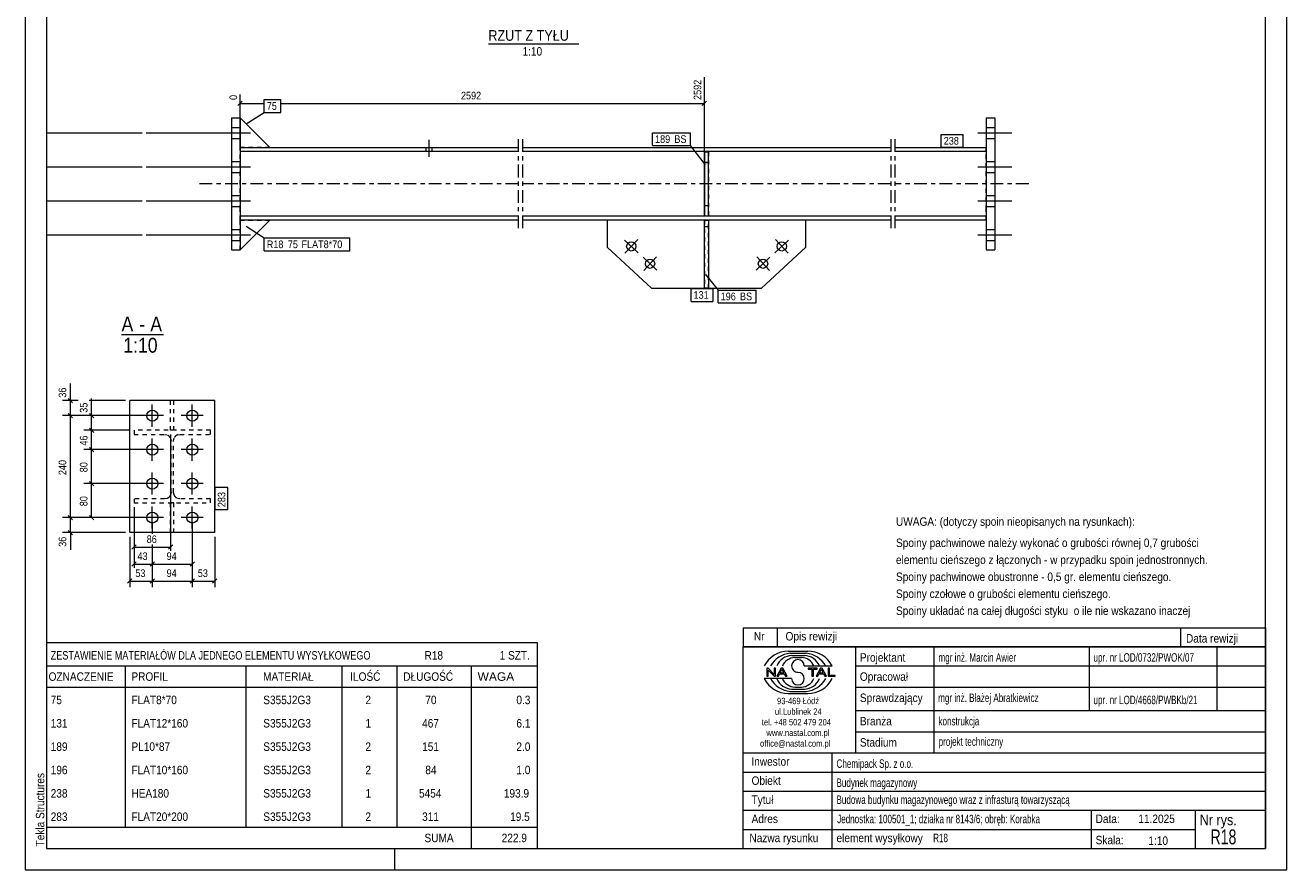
# Model space of a CAD drawing. Header units: millimetres. Extents: x 0 to 297, y 0 to 420.
# Tile 1 of 2: x 0 to 297, y 0 to 199. Entities that reach past the tile are written whole.
import ezdxf

# ---------------------------------------------------------------- set-up
doc = ezdxf.new("R2010")
doc.units = ezdxf.units.MM
for name, pattern in [('XKITLINE00', [0]), ('XKITLINE01', [4, 1, -1, 1, -1]), ('XKITLINE03', [6, 3, -1, 1, -1])]:
    doc.linetypes.add(name, pattern=pattern)
for name, color, linetype, lineweight in [('Arkusz rysunku', 3, 'Continuous', 0), ('Element', 2, 'Continuous', 0), ('Inny typ obiektu', 7, 'Continuous', 0), ('Wymiar', 4, 'Continuous', 0), ('Znak elementu', 2, 'Continuous', 0), ('Śruba', 3, 'Continuous', 0)]:
    doc.layers.add(name, color=color, linetype=linetype, lineweight=lineweight)
doc.styles.add('ARIAL', font='ARIAL.TTF')

msp = doc.modelspace()

# ---------------------------------------------------------------- linework, layer by layer
at = {"layer": 'Arkusz rysunku', "linetype": 'XKITLINE00', "lineweight": 0}
for p, q in [((0, 420), (0, 0)), ((297, 0), (297, 420)), ((5, 415), (5, 5)), ((292, 5), (292, 415)), ((5, 5), (292, 5)), ((87, 0), (87, 5)), ((0, 0), (297, 0))]:
    msp.add_line(p, q, dxfattribs=at)
at = {"layer": 'Element', "linetype": 'XKITLINE00', "lineweight": 0}
for p, q in [((48.6, 177.06), (50.6, 177.06)), ((48.6, 177.06), (48.6, 145.96)), ((50.6, 177.06), (57.6, 170.06)), ((50.6, 177.06), (50.6, 145.96)), ((226.25, 177.06), (228.25, 177.06)), ((226.25, 177.06), (226.25, 145.96)), ((228.25, 177.06), (228.25, 145.96)), ((50.6, 170.06), (116.04, 170.06)), ((117.04, 170.06), (203.75, 170.06)), ((204.75, 170.06), (226.25, 170.06)), ((116.04, 169.11), (50.6, 169.11)), ((203.75, 169.11), (117.04, 169.11)), ((159.89, 169.06), (159.89, 153.96)), ((160.89, 169.06), (159.89, 169.06)), ((160.89, 153.96), (160.89, 169.06)), ((226.25, 169.11), (204.75, 169.11)), ((116.04, 153.91), (50.6, 153.91)), ((57.6, 152.96), (50.6, 145.96)), ((116.04, 152.96), (50.6, 152.96)), ((203.75, 153.91), (117.04, 153.91)), ((203.75, 152.96), (117.04, 152.96)), ((137.04, 152.96), (137.04, 146.59)), ((159.89, 153.96), (160.89, 153.96)), ((159.89, 136.96), (159.89, 152.96)), ((159.89, 152.96), (160.89, 152.96)), ((160.89, 152.96), (160.89, 136.96)), ((183.75, 146.59), (183.75, 152.96)), ((226.25, 153.91), (204.75, 153.91)), ((226.25, 152.96), (204.75, 152.96)), ((48.6, 145.96), (50.6, 145.96)), ((137.04, 146.59), (147.44, 136.96)), ((173.35, 136.96), (183.75, 146.59)), ((226.25, 145.96), (228.25, 145.96)), ((147.44, 136.96), (173.35, 136.96)), ((160.89, 136.96), (159.89, 136.96)), ((24.62, 79.39), (24.62, 110.49)), ((44.62, 110.49), (24.62, 110.49)), ((44.62, 79.39), (44.62, 110.49)), ((44.62, 79.39), (24.62, 79.39))]:
    msp.add_line(p, q, dxfattribs=at)
at = {"layer": 'Element', "linetype": 'XKITLINE01', "lineweight": 0}
for p, q in [((50.6, 170.06), (50.6, 177.06)), ((57.6, 170.06), (50.6, 170.06)), ((50.6, 155.41), (50.6, 170.06)), ((226.25, 169.11), (226.25, 170.06)), ((159.89, 169.06), (159.89, 153.96)), ((159.89, 169.06), (160.89, 169.06)), ((160.89, 166.56), (159.89, 166.56)), ((159.89, 166.56), (160.89, 166.56)), ((160.89, 169.06), (160.89, 153.96)), ((226.25, 155.41), (226.25, 169.11)), ((50.6, 152.96), (50.6, 155.41)), ((159.89, 156.46), (160.89, 156.46)), ((159.89, 156.46), (160.89, 156.46)), ((226.25, 152.96), (226.25, 155.41)), ((50.6, 145.96), (50.6, 152.96)), ((50.6, 152.96), (57.6, 152.96)), ((183.75, 152.96), (137.04, 152.96)), ((159.89, 153.96), (160.89, 153.96)), ((160.89, 152.96), (159.89, 152.96)), ((159.89, 152.96), (159.89, 136.96)), ((160.89, 136.96), (160.89, 152.96)), ((159.89, 151.46), (160.89, 151.46)), ((159.89, 151.46), (160.89, 151.46)), ((159.89, 136.96), (160.89, 136.96)), ((35.02, 110.49), (34.22, 110.49)), ((34.22, 103.49), (34.22, 110.49)), ((35.02, 103.49), (35.02, 110.49)), ((43.62, 103.49), (25.62, 103.49)), ((25.62, 103.49), (25.62, 102.54)), ((25.62, 102.54), (32.82, 102.54)), ((32.82, 102.54), (33.39, 102.43)), ((34.21, 101.62), (34.32, 101.04)), ((35.02, 103.49), (34.22, 103.49)), ((34.32, 88.84), (34.32, 101.04)), ((34.92, 101.04), (35.03, 101.62)), ((34.92, 88.84), (34.92, 101.04)), ((35.85, 102.43), (36.42, 102.54)), ((36.42, 102.54), (43.62, 102.54)), ((43.62, 102.54), (43.62, 103.49)), ((32.82, 87.34), (25.62, 87.34)), ((25.62, 87.34), (25.62, 86.39)), ((25.62, 86.39), (43.62, 86.39)), ((33.39, 87.46), (32.82, 87.34)), ((34.32, 88.84), (34.21, 88.27)), ((35.02, 86.39), (34.22, 86.39)), ((34.22, 79.39), (34.22, 86.39)), ((35.03, 88.27), (34.92, 88.84)), ((35.02, 79.39), (35.02, 86.39)), ((36.42, 87.34), (35.85, 87.46)), ((43.62, 87.34), (36.42, 87.34)), ((43.62, 86.39), (43.62, 87.34)), ((35.02, 79.39), (34.22, 79.39))]:
    msp.add_line(p, q, dxfattribs=at)
at = {"layer": 'Element', "linetype": 'XKITLINE03', "lineweight": 0}
for p, q in [((116.04, 172.06), (116.04, 150.96)), ((117.04, 172.06), (117.04, 150.96)), ((203.75, 172.06), (203.75, 150.96)), ((204.75, 172.06), (204.75, 150.96)), ((116.04, 161.51), (40.6, 161.51)), ((203.75, 161.51), (117.04, 161.51)), ((236.25, 161.51), (204.75, 161.51)), ((34.62, 94.94), (34.62, 94.94))]:
    msp.add_line(p, q, dxfattribs=at)
at = {"layer": 'Element', "linetype": 'XKITLINE01', "lineweight": 0}
for centre, start, end in [((32.82, 101.04), 22.5, 67.5), ((36.42, 101.04), 112.5, 157.5), ((32.82, 88.84), 292.5, 337.5), ((36.42, 88.84), 202.5, 247.5)]:
    msp.add_arc(centre, 1.5, start, end, dxfattribs=at)
at = {"layer": 'Inny typ obiektu', "linetype": 'XKITLINE00', "lineweight": 0}
for p, q in [((109.03, 194.48), (130.32, 194.48)), ((22.67, 126.02), (32.55, 126.02)), ((169, 57), (169, 52.5)), ((169, 57), (292, 57)), ((177, 57), (177, 52.5)), ((272, 57), (272, 52.5)), ((292, 57), (292, 52.5)), ((5, 53.5), (5, 48)), ((5, 53.5), (120.5, 53.5)), ((120.5, 53.5), (120.5, 48)), ((292, 52.5), (169, 52.5)), ((169, 5), (169, 52.5)), ((169, 52.5), (292, 52.5)), ((179.62, 51.49), (184.23, 51.5)), ((180.07, 50.99), (183.86, 51)), ((180.46, 50.49), (183.45, 50.49)), ((195.5, 52.5), (195.5, 27.5)), ((214, 27.5), (214, 52.5)), ((250.5, 52.5), (250.5, 37.5)), ((280.5, 52.5), (280.5, 37.5)), ((292, 52.5), (292, 5)), ((5, 48), (5, 43)), ((5, 48), (120.5, 48)), ((23.5, 48), (23.5, 43)), ((52, 43), (52, 48)), ((74.5, 48), (74.5, 43)), ((87.5, 48), (87.5, 43)), ((105, 48), (105, 43)), ((120.5, 48), (120.5, 43)), ((181.2, 49.98), (182.73, 49.99)), ((183.42, 47.99), (189.98, 47.99)), ((195.5, 48), (292, 48)), ((180.43, 45.01), (174, 45.01)), ((174.93, 47.44), (174.57, 47.44)), ((174.57, 47.44), (174.57, 45.56)), ((174.57, 45.56), (174.9, 45.56)), ((174.9, 47.04), (176.29, 45.56)), ((174.9, 45.56), (174.9, 47.04)), ((176.31, 45.96), (174.93, 47.44)), ((176.29, 45.56), (176.65, 45.56)), ((176.65, 47.44), (176.31, 47.44)), ((176.31, 47.44), (176.31, 45.96)), ((176.65, 45.56), (176.65, 47.44)), ((177.96, 47.44), (176.94, 45.56)), ((176.94, 45.56), (177.31, 45.56)), ((177.31, 45.56), (177.61, 46.13)), ((177.61, 46.13), (178.71, 46.13)), ((177.71, 46.33), (178.14, 47.24)), ((178.6, 46.33), (177.71, 46.33)), ((178.33, 47.44), (177.96, 47.44)), ((178.14, 47.24), (178.6, 46.33)), ((179.41, 45.56), (178.33, 47.44)), ((178.71, 46.13), (179.02, 45.56)), ((179.02, 45.56), (179.41, 45.56)), ((186.43, 47.44), (184.34, 47.44)), ((184.34, 47.44), (184.34, 47.22)), ((184.34, 47.22), (185.21, 47.22)), ((185.21, 47.22), (185.21, 45.56)), ((185.21, 45.56), (185.56, 45.56)), ((185.56, 45.56), (185.56, 47.22)), ((185.56, 47.22), (186.43, 47.22)), ((187.21, 47.44), (186.2, 45.56)), ((186.2, 45.56), (186.57, 45.56)), ((186.43, 47.22), (186.43, 47.44)), ((186.57, 45.56), (186.86, 46.13)), ((186.86, 46.13), (187.96, 46.13)), ((186.96, 46.33), (187.39, 47.24)), ((187.86, 46.33), (186.96, 46.33)), ((187.59, 47.44), (187.21, 47.44)), ((187.4, 47.24), (187.39, 47.24)), ((187.4, 47.24), (187.86, 46.33)), ((188.67, 45.56), (187.59, 47.44)), ((187.96, 46.13), (188.27, 45.56)), ((188.27, 45.56), (188.67, 45.56)), ((189.36, 47.44), (189.01, 47.44)), ((189.01, 47.44), (189.01, 45.56)), ((189.01, 45.56), (190.66, 45.56)), ((189.36, 45.78), (189.36, 47.44)), ((190.66, 45.78), (189.36, 45.78)), ((190.66, 45.56), (190.66, 45.78)), ((5, 43), (120.5, 43)), ((5, 43), (5, 37.5)), ((23.5, 43), (23.5, 37.5)), ((52, 37.5), (52, 43)), ((74.5, 43), (74.5, 37.5)), ((87.5, 43), (87.5, 37.5)), ((105, 43), (105, 37.5)), ((120.5, 43), (120.5, 37.5)), ((180.07, 42.01), (183.86, 42)), ((180.46, 42.51), (183.45, 42.51)), ((181.2, 43.02), (182.73, 43.01)), ((195.5, 43), (292, 43)), ((179.62, 41.51), (184.23, 41.5)), ((5, 37.5), (5, 32)), ((23.5, 37.5), (23.5, 32)), ((52, 32), (52, 37.5)), ((74.5, 37.5), (74.5, 32)), ((87.5, 37.5), (87.5, 32)), ((105, 37.5), (105, 32)), ((120.5, 37.5), (120.5, 32)), ((195.5, 37.5), (292, 37.5)), ((5, 32), (5, 26.5)), ((23.5, 32), (23.5, 26.5)), ((52, 26.5), (52, 32)), ((74.5, 32), (74.5, 26.5)), ((87.5, 32), (87.5, 26.5)), ((105, 32), (105, 26.5)), ((120.5, 32), (120.5, 26.5)), ((195.5, 32.5), (292, 32.5)), ((169, 27.5), (292, 27.5)), ((190, 5), (190, 27.5)), ((5, 26.5), (5, 21)), ((23.5, 26.5), (23.5, 21)), ((52, 21), (52, 26.5)), ((74.5, 26.5), (74.5, 21)), ((87.5, 26.5), (87.5, 21)), ((105, 26.5), (105, 21)), ((120.5, 26.5), (120.5, 21)), ((5, 21), (5, 15.5)), ((23.5, 21), (23.5, 15.5)), ((52, 15.5), (52, 21)), ((74.5, 21), (74.5, 15.5)), ((87.5, 21), (87.5, 15.5)), ((105, 21), (105, 15.5)), ((120.5, 21), (120.5, 15.5)), ((169, 23), (292, 23)), ((169, 18.5), (292, 18.5)), ((5, 15.5), (5, 10)), ((23.5, 15.5), (23.5, 10)), ((52, 10), (52, 15.5)), ((74.5, 15.5), (74.5, 10)), ((87.5, 15.5), (87.5, 10)), ((105, 15.5), (105, 10)), ((120.5, 15.5), (120.5, 10)), ((169, 14), (292, 14)), ((251, 5), (251, 14)), ((275.5, 5), (275.5, 14)), ((5, 10), (5, 5)), ((5, 10), (120.5, 10)), ((105, 10), (105, 5)), ((120.5, 10), (120.5, 5)), ((169, 9.5), (275.5, 9.5)), ((5, 5), (120.5, 5)), ((169, 5), (292, 5))]:
    msp.add_line(p, q, dxfattribs=at)
for centre, radius, start, end in [((179.72, 45.08), 6.42, 90.8317, 153.0136), ((180.67, 45), 6.02, 95.7347, 150.2266), ((183.22, 46.41), 4.08, 22.7023, 86.7527), ((183.24, 44.98), 6.04, 29.8256, 84.1252), ((184.25, 45.07), 6.43, 27.0191, 90.199), ((180.7, 46.42), 4.07, 93.3428, 157.3393), ((181.33, 46.6), 3.38, 92.229, 155.8008), ((181.92, 47.99), 1.49, 0.0741, 179.9259), ((181.92, 47.99), 1.49, 179.9259, 270), ((182.59, 46.6), 3.39, 24.2351, 87.5913), ((179.72, 47.92), 6.42, 206.9864, 269.1683), ((180.67, 48), 6.02, 209.7734, 264.2653), ((180.7, 46.58), 4.07, 202.6607, 266.6572), ((181.33, 46.4), 3.38, 204.1992, 267.771), ((181.92, 45.01), 1.49, 180.0741, 359.9259), ((181.92, 45), 1.49, 0.0741, 90), ((182.59, 46.4), 3.39, 272.4087, 335.7649), ((183.22, 46.59), 4.08, 273.2473, 337.2977), ((183.24, 48.02), 6.04, 275.8748, 330.1744), ((184.25, 47.93), 6.43, 269.801, 332.9809)]:
    msp.add_arc(centre, radius, start, end, dxfattribs=at)
at = {"layer": 'Wymiar', "linetype": 'XKITLINE00', "lineweight": 0}
for p, q in [((159.89, 153.96), (159.89, 186.62)), ((50.6, 171.06), (50.6, 182.61)), ((51.11, 180.97), (50.09, 179.95)), ((50.6, 180.46), (56.27, 180.46)), ((60.14, 180.46), (159.89, 180.46)), ((160.4, 180.97), (159.38, 179.95)), ((10.62, 110.49), (10.62, 114.52)), ((10.62, 110.49), (10.62, 114.52)), ((12.5, 110.49), (8.76, 110.49)), ((10.11, 111), (11.13, 109.99)), ((10.62, 106.94), (10.62, 110.49)), ((23.62, 110.49), (15.02, 110.49)), ((15.62, 106.94), (15.62, 110.97)), ((15.62, 106.94), (15.62, 110.97)), ((28.92, 106.94), (8.76, 106.94)), ((28.92, 106.94), (8.76, 106.94)), ((10.11, 107.45), (11.13, 106.44)), ((10.11, 107.45), (11.13, 106.44)), ((10.62, 82.94), (10.62, 106.94)), ((28.92, 106.94), (13.76, 106.94)), ((15.11, 107.45), (16.13, 106.44)), ((15.62, 103.49), (15.62, 106.94)), ((15.11, 104), (16.13, 102.99)), ((15.11, 104), (16.13, 102.99)), ((24.62, 103.49), (13.76, 103.49)), ((24.62, 103.49), (13.76, 103.49)), ((15.62, 98.94), (15.62, 103.49)), ((34.22, 102.49), (34.22, 75.11)), ((28.92, 98.94), (13.76, 98.94)), ((28.92, 98.94), (13.76, 98.94)), ((15.11, 99.45), (16.13, 98.44)), ((15.11, 99.45), (16.13, 98.44)), ((15.62, 90.94), (15.62, 98.94)), ((28.92, 90.94), (13.76, 90.94)), ((28.92, 90.94), (13.76, 90.94)), ((15.11, 91.45), (16.13, 90.44)), ((15.11, 91.45), (16.13, 90.44)), ((15.62, 82.94), (15.62, 90.94)), ((10.11, 83.45), (11.13, 82.44)), ((10.11, 83.45), (11.13, 82.44)), ((15.11, 83.45), (16.13, 82.44)), ((25.62, 85.39), (25.62, 71.11)), ((25.62, 85.39), (25.62, 74.55)), ((28.92, 82.94), (8.76, 82.94)), ((28.92, 82.94), (8.76, 82.94)), ((10.62, 79.39), (10.62, 82.94)), ((28.92, 82.94), (13.76, 82.94)), ((29.92, 81.94), (29.92, 79.11)), ((29.92, 81.94), (29.92, 79.11)), ((29.92, 81.94), (29.92, 79.11)), ((29.92, 81.94), (29.92, 79.11)), ((39.32, 81.94), (39.32, 66.55)), ((39.32, 81.94), (39.32, 66.55)), ((39.32, 81.94), (39.32, 70.55)), ((23.62, 79.39), (8.76, 79.39)), ((10.11, 79.9), (11.13, 78.89)), ((10.62, 79.39), (10.62, 75.37)), ((10.62, 79.39), (10.62, 75.37)), ((24.62, 78.39), (24.62, 66.55)), ((44.62, 78.39), (44.62, 66.55)), ((26.13, 76.5), (25.11, 75.49)), ((25.62, 75.99), (34.22, 75.99)), ((29.92, 76.59), (29.92, 66.55)), ((29.92, 76.59), (29.92, 66.55)), ((29.92, 76.59), (29.92, 70.55)), ((29.92, 76.59), (29.92, 70.55)), ((34.73, 76.5), (33.71, 75.49)), ((26.13, 72.5), (25.11, 71.49)), ((25.62, 71.99), (29.92, 71.99)), ((30.43, 72.5), (29.41, 71.49)), ((30.43, 72.5), (29.41, 71.49)), ((29.92, 71.99), (39.32, 71.99)), ((39.83, 72.5), (38.81, 71.49)), ((25.13, 68.5), (24.11, 67.49)), ((30.43, 68.5), (29.41, 67.49)), ((30.43, 68.5), (29.41, 67.49)), ((39.83, 68.5), (38.81, 67.49)), ((39.83, 68.5), (38.81, 67.49)), ((45.13, 68.5), (44.11, 67.49)), ((24.62, 67.99), (29.92, 67.99)), ((29.92, 67.99), (39.32, 67.99)), ((39.32, 67.99), (44.62, 67.99))]:
    msp.add_line(p, q, dxfattribs=at)
at = {"layer": 'Znak elementu', "linetype": 'XKITLINE00', "lineweight": 0}
for p, q in [((56.27, 181.37), (60.14, 181.37)), ((56.27, 178.37), (56.27, 181.37)), ((60.14, 178.37), (60.14, 181.37)), ((52.03, 175.63), (56.27, 178.37)), ((56.27, 178.37), (60.14, 178.37)), ((147.68, 173.57), (156.62, 173.57)), ((147.68, 170.57), (147.68, 173.57)), ((156.62, 170.57), (156.62, 173.57)), ((215.64, 173.16), (220.85, 173.16)), ((215.64, 170.16), (215.64, 173.16)), ((220.85, 170.16), (220.85, 173.16)), ((147.68, 170.57), (156.62, 170.57)), ((160.12, 166.01), (156.62, 170.57)), ((215.64, 170.16), (220.85, 170.16)), ((52.03, 151.53), (56.27, 148.79)), ((56.27, 148.79), (76.43, 148.79)), ((56.27, 145.79), (56.27, 148.79)), ((76.43, 145.79), (76.43, 148.79)), ((56.27, 145.79), (76.43, 145.79)), ((160.12, 140.21), (163.12, 136.52)), ((156.74, 136.86), (161.95, 136.86)), ((156.74, 133.86), (156.74, 136.86)), ((161.95, 133.86), (161.95, 136.86)), ((156.74, 133.86), (161.95, 133.86)), ((163.12, 136.52), (172.07, 136.52)), ((163.12, 133.52), (163.12, 136.52)), ((172.07, 133.52), (172.07, 136.52)), ((163.12, 133.52), (172.07, 133.52)), ((44.72, 84.79), (44.72, 90)), ((47.72, 90), (44.72, 90)), ((47.72, 84.79), (47.72, 90)), ((47.72, 84.79), (44.72, 84.79))]:
    msp.add_line(p, q, dxfattribs=at)
at = {"layer": 'Śruba', "linetype": 'XKITLINE00', "lineweight": 0}
for p, q in [((5.1, 173.51), (27.5, 173.51)), ((5.1, 173.51), (27.5, 173.51)), ((28.5, 173.51), (53, 173.51)), ((28.5, 173.51), (53, 173.51)), ((48.6, 174.81), (50.6, 174.81)), ((48.6, 174.81), (50.6, 174.81)), ((224.3, 173.51), (232.3, 173.51)), ((224.3, 173.51), (232.3, 173.51)), ((226.25, 174.81), (228.25, 174.81)), ((226.25, 174.81), (228.25, 174.81)), ((48.6, 172.21), (50.6, 172.21)), ((48.6, 172.21), (50.6, 172.21)), ((94.3, 170.06), (94.3, 169.11)), ((94.3, 170.06), (94.3, 169.11)), ((95, 171.88), (95, 167.88)), ((95, 171.88), (95, 167.88)), ((95.7, 170.06), (95.7, 169.11)), ((95.7, 170.06), (95.7, 169.11)), ((226.25, 172.21), (228.25, 172.21)), ((226.25, 172.21), (228.25, 172.21)), ((48.6, 166.81), (50.6, 166.81)), ((48.6, 166.81), (50.6, 166.81)), ((226.25, 166.81), (228.25, 166.81)), ((226.25, 166.81), (228.25, 166.81)), ((5.1, 165.51), (27.5, 165.51)), ((5.1, 165.51), (27.5, 165.51)), ((28.5, 165.51), (53, 165.51)), ((28.5, 165.51), (53, 165.51)), ((48.6, 164.21), (50.6, 164.21)), ((48.6, 164.21), (50.6, 164.21)), ((224.3, 165.51), (232.3, 165.51)), ((224.3, 165.51), (232.3, 165.51)), ((226.25, 164.21), (228.25, 164.21)), ((226.25, 164.21), (228.25, 164.21)), ((5.1, 157.51), (27.5, 157.51)), ((5.1, 157.51), (27.5, 157.51)), ((28.5, 157.51), (53, 157.51)), ((28.5, 157.51), (53, 157.51)), ((48.6, 158.81), (50.6, 158.81)), ((48.6, 158.81), (50.6, 158.81)), ((224.3, 157.51), (232.3, 157.51)), ((224.3, 157.51), (232.3, 157.51)), ((226.25, 158.81), (228.25, 158.81)), ((226.25, 158.81), (228.25, 158.81)), ((48.6, 156.21), (50.6, 156.21)), ((48.6, 156.21), (50.6, 156.21)), ((226.25, 156.21), (228.25, 156.21)), ((226.25, 156.21), (228.25, 156.21)), ((5.1, 149.51), (27.5, 149.51)), ((5.1, 149.51), (27.5, 149.51)), ((28.5, 149.51), (53, 149.51)), ((28.5, 149.51), (53, 149.51)), ((48.6, 150.81), (50.6, 150.81)), ((48.6, 150.81), (50.6, 150.81)), ((224.3, 149.51), (232.3, 149.51)), ((224.3, 149.51), (232.3, 149.51)), ((226.25, 150.81), (228.25, 150.81)), ((226.25, 150.81), (228.25, 150.81)), ((48.6, 148.21), (50.6, 148.21)), ((48.6, 148.21), (50.6, 148.21)), ((144.31, 145.31), (141.08, 148.3)), ((141.2, 145.19), (144.19, 148.42)), ((179.71, 148.3), (176.48, 145.31)), ((179.59, 145.19), (176.6, 148.42)), ((226.25, 148.21), (228.25, 148.21)), ((226.25, 148.21), (228.25, 148.21)), ((148.71, 141.24), (145.48, 144.23)), ((145.6, 141.12), (148.59, 144.34)), ((175.31, 144.23), (172.08, 141.24)), ((175.19, 141.12), (172.2, 144.34)), ((32.52, 106.94), (27.32, 106.94)), ((29.92, 104.34), (29.92, 109.54)), ((41.92, 106.94), (36.72, 106.94)), ((39.32, 104.34), (39.32, 109.54)), ((29.92, 96.34), (29.92, 101.54)), ((39.32, 96.34), (39.32, 101.54)), ((32.52, 98.94), (27.32, 98.94)), ((41.92, 98.94), (36.72, 98.94)), ((29.92, 88.34), (29.92, 93.54)), ((39.32, 88.34), (39.32, 93.54)), ((32.52, 90.94), (27.32, 90.94)), ((41.92, 90.94), (36.72, 90.94)), ((29.92, 80.34), (29.92, 85.54)), ((39.32, 80.34), (39.32, 85.54)), ((32.52, 82.94), (27.32, 82.94)), ((41.92, 82.94), (36.72, 82.94))]:
    msp.add_line(p, q, dxfattribs=at)
for centre, radius in [((142.69, 146.81), 1.1), ((178.1, 146.81), 1.1), ((147.09, 142.73), 1.1), ((173.69, 142.73), 1.1), ((29.92, 106.94), 1.3), ((39.32, 106.94), 1.3), ((29.92, 98.94), 1.3), ((39.32, 98.94), 1.3), ((29.92, 90.94), 1.3), ((39.32, 90.94), 1.3), ((29.92, 82.94), 1.3), ((39.32, 82.94), 1.3)]:
    msp.add_circle(centre, radius, dxfattribs=at)

# ---------------------------------------------------------------- texts
at = {"layer": 'Arkusz rysunku', "style": 'ARIAL', "width": 0.85}
msp.add_text('Tekla Structures', height=2, rotation=90, dxfattribs=at).set_placement((4.5, 5.5))
at = {"layer": 'Inny typ obiektu', "style": 'ARIAL'}
for s, height, width, p in [('RZUT Z TYŁU', 2.5, 0.85, (109.03, 195.23)), ('1:10', 2, 0.85, (117.08, 191.73)), ('A', 3.5, 0.85, (22.67, 126.77)), ('-', 3.5, 0.85, (26.83, 126.77)), ('A', 3.5, 0.85, (29.44, 126.77)), ('1:10', 3.5, 0.85, (23.07, 121.77)), ('UWAGA: (dotyczy spoin nieopisanych na rysunkach):', 2, 0.85, (205, 81)), ('Spoiny pachwinowe należy wykonać o grubości równej 0,7 grubości', 2, 0.85, (205, 76)), ('elementu cieńszego z łączonych - w przypadku spoin jednostronnych.', 2, 0.85, (205, 72)), ('Spoiny pachwinowe obustronne - 0,5 gr. elementu cieńszego.', 2, 0.85, (205, 68)), ('Spoiny czołowe o grubości elementu cieńszego.', 2, 0.85, (205, 64)), ('Spoiny układać na całej długości styku  o ile nie wskazano inaczej', 2, 0.85, (205, 60)), ('Nr', 2, 0.85, (171.54, 54)), ('Opis rewizji', 2, 0.85, (179, 54)), ('Data rewizji', 2, 0.85, (273.28, 53.5)), ('ZESTAWIENIE MATERIAŁÓW DLA JEDNEGO ELEMENTU WYSYŁKOWEGO', 2, 0.765, (6, 49.5)), ('R18', 2, 0.85, (94, 49.5)), ('1', 2, 0.85, (111.69, 49.5)), (' SZT.', 2, 0.85, (113, 49.5)), ('Projektant', 2, 0.85, (196.5, 49)), ('mgr inż. Marcin Awier', 2, 0.68, (215, 49)), ('upr. nr LOD/0732/PWOK/07', 2, 0.68, (251.5, 49)), ('OZNACZENIE', 2, 0.85, (5.5, 44.5)), ('PROFIL', 2, 0.85, (25, 44.5)), ('MATERIAŁ', 2, 0.85, (56, 44.5)), ('ILOŚĆ', 2, 0.85, (76.5, 44.5)), ('DŁUGOŚĆ', 2, 0.85, (89, 44.5)), ('WAGA', 2, 1.008832, (106.5, 44.5)), ('Opracował', 2, 0.85, (196.5, 44.5)), ('Sprawdzający', 2, 0.85, (196.5, 39.5)), ('mgr inż. Błażej Abratkiewicz', 2, 0.68, (214.94, 39.5)), ('75', 2, 0.85, (6, 39)), ('FLAT8*70', 2, 0.85, (25, 39)), ('S355J2G3', 2, 0.85, (56.04, 39)), ('2', 2, 0.85, (80.09, 39)), ('70', 2, 0.85, (94.19, 39)), ('0.3', 2, 0.85, (115.63, 39)), ('93-469 Łódź', 1.5, 0.85, (177, 39)), ('upr. nr LOD/4668/PWBKb/21', 2, 0.68, (251.5, 39)), ('FLAT12*160', 2, 0.85, (25, 33.5)), ('ul.Lublinek 24', 1.5, 0.85, (176.5, 36.5)), ('Branża', 2, 0.85, (196.5, 34)), ('konstrukcja', 2, 0.68, (215, 34)), ('131', 2, 0.85, (6, 33.5)), ('S355J2G3', 2, 0.85, (56.04, 33.5)), ('1', 2, 0.85, (80.09, 33.5)), ('467', 2, 0.85, (93.44, 33.5)), ('6.1', 2, 0.85, (115.63, 33.5)), ('tel. +48 502 479 204', 1.5, 0.85, (173.41, 34)), ('www.nastal.com.pl', 1.5, 0.85, (174.5, 31.5)), ('189', 2, 0.85, (6, 28)), ('PL10*87', 2, 0.85, (25, 28)), ('S355J2G3', 2, 0.85, (56.04, 28)), ('2', 2, 0.85, (80.09, 28)), ('151', 2, 0.85, (93.44, 28)), ('2.0', 2, 0.85, (115.63, 28)), ('office@nastal.com.pl', 1.5, 0.85, (173, 29)), ('Stadium', 2, 0.85, (196.5, 29)), ('projekt techniczny', 2, 0.68, (215.04, 29.19)), ('196', 2, 0.85, (6, 22.5)), ('FLAT10*160', 2, 0.85, (25, 22.5)), ('S355J2G3', 2, 0.85, (56.04, 22.5)), ('2', 2, 0.85, (80.09, 22.5)), ('84', 2, 0.85, (94.19, 22.5)), ('1.0', 2, 0.85, (115.63, 22.5)), ('Inwestor', 2, 0.85, (170.96, 24.5)), ('Chemipack Sp. z o.o.', 2, 0.68, (191, 24)), ('Obiekt', 2, 0.85, (171, 20)), ('Budynek magazynowy', 2, 0.68, (191, 19.5)), ('238', 2, 0.85, (6, 17)), ('HEA180', 2, 0.85, (25, 17)), ('S355J2G3', 2, 0.85, (56.04, 17)), ('1', 2, 0.85, (80.09, 17)), ('5454', 2, 0.85, (92.7, 17)), ('193.9', 2, 0.85, (112.67, 17)), ('Tytuł', 2, 0.85, (171, 15.5)), ('Budowa budynku magazynowego wraz z infrasturą towarzyszącą', 2, 0.68, (191, 15.5)), ('283', 2, 0.85, (6, 11.5)), ('FLAT20*200', 2, 0.85, (25, 11.5)), ('S355J2G3', 2, 0.85, (56.04, 11.5)), ('2', 2, 0.85, (80.09, 11.5)), ('311', 2, 0.85, (93.44, 11.5)), ('19.5', 2, 0.85, (114.15, 11.5)), ('Adres', 2, 0.85, (171, 11)), ('Jednostka: 100501_1; działka nr 8143/6; obręb: Korabka', 2, 0.68, (191.16, 10.96)), ('Data:', 2, 0.85, (252, 11)), ('11.2025', 2, 0.85, (262.06, 11)), ('Nr rys.', 2.5, 0.85, (276.5, 10.5)), ('R18', 3.5, 0.68, (279.04, 6)), ('SUMA', 2, 0.85, (94, 6.5)), ('222.9', 2, 0.85, (112.17, 6.5)), ('Nazwa rysunku', 2, 0.85, (170.5, 6.5)), ('element wysyłkowy', 2, 0.85, (191, 6.5)), ('R18', 2, 0.68, (213.75, 6.5)), ('Skala:', 2, 0.85, (252, 6)), ('1:10', 2, 0.85, (264.42, 5.85))]:
    msp.add_text(s, height=height, dxfattribs=dict(at, width=width)).set_placement(p)
at = {"layer": 'Wymiar', "style": 'ARIAL', "width": 0.85}
for s, p in [('2592', (159.17, 181.28)), ('0', (49.88, 181.28)), ('36', (9.66, 111.17)), ('35', (14.66, 107.62)), ('46', (14.66, 99.88)), ('240', (9.66, 92.94)), ('80', (14.66, 93.61)), ('80', (14.66, 85.61)), ('36', (9.66, 76.05))]:
    msp.add_text(s, height=1.8, rotation=90.0002, dxfattribs=at).set_placement(p)
for s, p in [('2592', (102.58, 181.42)), ('86', (28.59, 76.95)), ('43', (26.43, 72.95)), ('94', (33.28, 72.95)), ('53', (25.93, 68.95)), ('94', (33.28, 68.95)), ('53', (40.63, 68.95))]:
    msp.add_text(s, height=1.8, dxfattribs=at).set_placement(p)
at = {"layer": 'Znak elementu', "style": 'ARIAL', "width": 0.85}
for s, p in [('75', (56.87, 178.97)), ('189', (148.28, 171.17)), ('BS', (152.82, 171.17)), ('238', (216.24, 170.76)), ('R18', (56.87, 146.39)), ('75', (61.82, 146.39)), ('FLAT8*70', (65.03, 146.39)), ('131', (157.34, 134.46)), ('196', (163.72, 134.12)), ('BS', (168.27, 134.12))]:
    msp.add_text(s, height=1.8, dxfattribs=at).set_placement(p)
msp.add_text('283', height=1.8, rotation=90.0002, dxfattribs=at).set_placement((47.12, 85.39))

doc.saveas('drawing.dxf')
